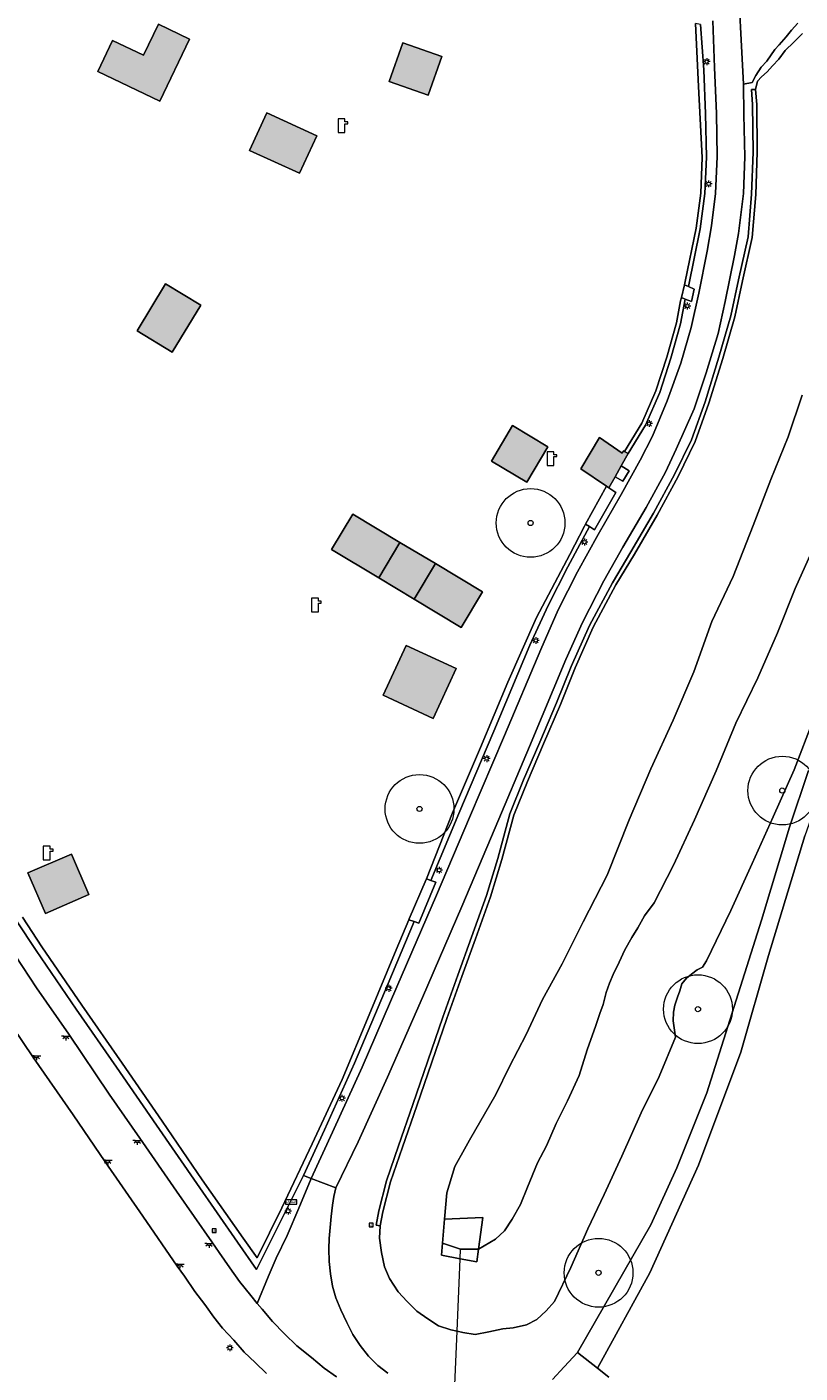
# Model space of a CAD drawing. Header units: metres. Extents: x 187482 to 189800, y 333582 to 335019.
# Tile 192 of 256: x 189197 to 189253, y 334227 to 334325. Entities that reach past the tile are written whole.
import ezdxf
from ezdxf.enums import TextEntityAlignment as Align

# ---------------------------------------------------------------- set-up
doc = ezdxf.new("R2010")
doc.units = ezdxf.units.M
doc.layers.get('0').update_dxf_attribs({"color": 252, "lineweight": 18})
for name, color, linetype, lineweight in [('B-WE-GR-BEPLANTING_CULTUUR_HEESTERS-GV', 252, 'Continuous', 18), ('B-WE-GR-BOOM-S', 252, 'Continuous', 18), ('B-WE-GR-HAAG-G', 252, 'GR-HAAG1-SO', 18), ('B-WE-IE-MEUBILAIR-S', 252, 'Continuous', 18), ('B-WE-IE-TERREINAFSCHEIDING_KUNSTMATIG_HEKWERK-G', 252, 'IE-TERREINAFSCHEIDING_KUNSTMATIG-SO', 18), ('B-WE-KL-WATER-S', 252, 'Continuous', 18), ('B-WE-KW-KUNSTWERK_DUIKER-G', 252, 'Continuous', 18), ('B-WE-OG-BEBOUWING-GV', 252, 'Continuous', 18), ('B-WE-OG-TERREIN_BEGROEID-GV', 252, 'Continuous', 18), ('B-WE-OG-TERREIN_ERF-GV', 252, 'Continuous', 18), ('B-WE-OG-TERREIN_OEVER-GV', 252, 'Continuous', 18), ('B-WE-OG-WATER_GREPPEL-GV', 252, 'Continuous', 18), ('B-WE-OG-WEG-GV', 252, 'Continuous', 18), ('B-WE-VH-GESLOTENVERHARDING_ASFALT-GV', 252, 'Continuous', 18), ('B-WE-VH-HALFVERHARDING_GRIND-GV', 252, 'Continuous', 18), ('B-WE-VH-HALFVERHARDING_PUIN-GV', 252, 'Continuous', 18), ('B-WE-VH-OPENVERHARDING_TEGEL-GV', 252, 'Continuous', 18)]:
    doc.layers.add(name, color=color, linetype=linetype, lineweight=lineweight)
doc.layers.add('B-WE-OG-BEBOUWING-V', color=7, linetype='Continuous', lineweight=18, true_color=0xf0f0f0)
doc.styles.add('NLCS-ISO', font='NLCS-ISO.ttf')
doc.linetypes.add('GR-HAAG1-SO', pattern='A,6,[176,NLCS.SHX,S=0.125,R=0,X=0,Y=0],-2', length=8)
doc.linetypes.add('IE-TERREINAFSCHEIDING_KUNSTMATIG-SO', pattern='A,4,[82,NLCS.SHX,S=0.75,R=90,X=0,Y=0],4,-2', length=10)

# ---------------------------------------------------------------- blocks, each defined once
blk = doc.blocks.new('SIE-MEUBILAIR_BORD_STRAATNAAM-SO')
blk.add_lwpolyline([(-1.62, -0.62), (1.62, -0.62), (1.62, 0.62), (-1.62, 0.62)], close=True)
at = {"style": 'NLCS-ISO'}
blk.add_text('straat', height=0.75, dxfattribs=at).set_placement((0, 0.08), align=Align.MIDDLE_CENTER)
blk = doc.blocks.new('SIE-MEUBILAIR_BORD_VERKEER-SO')
blk.add_lwpolyline([(-0.5625, -0.5625), (0.5625, -0.5625), (0.5625, 0.5625), (-0.5625, 0.5625)], close=True)
at = {"style": 'NLCS-ISO'}
blk.add_text('vb', height=0.75, dxfattribs=at).set_placement((0, 0), align=Align.MIDDLE_CENTER)
blk = doc.blocks.new('SKL-WATER_POMP-SO')
at = {"color": 0, "linetype": 'ByBlock', "lineweight": 18}
blk.add_lwpolyline([(1, 1.09), (1, 2), (-1, 2), (-1, -2), (1, -2), (1, 0.57), (1.85, 0.57), (1.85, 1.09)], close=True, dxfattribs=at)
blk = doc.blocks.new('SIE-MEUBILAIR_PAAL_LICHTMAST-SO')
for points in [[(-0.62, 0), (-1, 0)], [(-0.71, 0.71), (-0.44, 0.44)], [(0, 1), (0, 0.62)], [(0.44, 0.44), (0.71, 0.71)], [(1, 0), (0.62, 0)], [(-0.71, -0.71), (-0.44, -0.44)], [(0, -0.62), (0, -1)], [(0.44, -0.44), (0.71, -0.71)]]:
    blk.add_lwpolyline(points)
blk.add_circle((0, 0), 0.5)
blk = doc.blocks.new('SIE-MEUBILAIR_LICHTPUNT-SO')
at = {"color": 0, "linetype": 'ByBlock', "lineweight": 18}
for points in [[(-0.62, 0), (-1.25, 0)], [(0.62, 0), (1.25, 0)], [(-0.46, -0.43), (-0.92, -0.85)], [(0, -0.62), (0, -1.25)], [(0.46, -0.43), (0.92, -0.85)]]:
    blk.add_lwpolyline(points, dxfattribs=at)
blk.add_lwpolyline([(0, 0), (0.62, 0, -1), (-0.62, 0)], format="xyb", close=True, dxfattribs=at)
blk = doc.blocks.new('SGR-BOOM_GBKN-SO')
at = {"color": 0, "linetype": 'ByBlock', "lineweight": 18}
for radius in [2, 0.15]:
    blk.add_circle((0, 0), radius, dxfattribs=at)

msp = doc.modelspace()

# ---------------------------------------------------------------- hatches: boundary and pattern name
at = {"layer": 'B-WE-OG-BEBOUWING-V'}
h = msp.add_hatch(color=256, dxfattribs=at)
h.dxf.hatch_style = 1
h.paths.add_polyline_path([(189205.553, 334322.698), (189203.297, 334323.775), (189202.22, 334321.519), (189206.732, 334319.364), (189208.886, 334323.876), (189206.63, 334324.954)], flags=17)
h = msp.add_hatch(color=256, dxfattribs=at)
h.dxf.hatch_style = 1
h.paths.add_polyline_path([(189224.406, 334323.609), (189223.411, 334320.779), (189226.241, 334319.784), (189227.236, 334322.614)], flags=17)
h = msp.add_hatch(color=256, dxfattribs=at)
h.dxf.hatch_style = 1
h.paths.add_polyline_path([(189213.255, 334315.775), (189216.893, 334314.113), (189218.14, 334316.842), (189214.502, 334318.504)], flags=17)
h = msp.add_hatch(color=256, dxfattribs=at)
h.dxf.hatch_style = 1
h.paths.add_polyline_path([(189205.073, 334302.649), (189207.639, 334301.095), (189209.711, 334304.517), (189207.144, 334306.071)], flags=17)
h = msp.add_hatch(color=256, dxfattribs=at)
h.dxf.hatch_style = 1
h.paths.add_polyline_path([(189232.379, 334295.754), (189230.839, 334293.179), (189233.414, 334291.64), (189234.953, 334294.214)], flags=17)
h = msp.add_hatch(color=256, dxfattribs=at)
h.dxf.hatch_style = 1
h.paths.add_polyline_path([(189240.284, 334292.835), (189240.785, 334293.728), (189240.523, 334293.875), (189240.436, 334293.924), (189240.338, 334293.749), (189238.706, 334294.895), (189237.329, 334292.607), (189239.213, 334291.344), (189239.383, 334291.23), (189239.83, 334292.027)], flags=17)
h = msp.add_hatch(color=256, dxfattribs=at)
h.dxf.hatch_style = 1
h.paths.add_polyline_path([(189222.647, 334284.688), (189224.192, 334287.26), (189220.763, 334289.32), (189219.218, 334286.748)], flags=17)
h = msp.add_hatch(color=256, dxfattribs=at)
h.dxf.hatch_style = 1
h.paths.add_polyline_path([(189224.192, 334287.26), (189222.647, 334284.688), (189225.218, 334283.143), (189226.763, 334285.715)], flags=17)
h = msp.add_hatch(color=256, dxfattribs=at)
h.dxf.hatch_style = 1
h.paths.add_polyline_path([(189225.218, 334283.143), (189228.647, 334281.083), (189230.192, 334283.655), (189226.763, 334285.715)], flags=17)
h = msp.add_hatch(color=256, dxfattribs=at)
h.dxf.hatch_style = 1
h.paths.add_polyline_path([(189224.65, 334279.773), (189222.966, 334276.145), (189226.595, 334274.461), (189228.278, 334278.089)], flags=17)
h = msp.add_hatch(color=256, dxfattribs=at)
h.dxf.hatch_style = 1
h.paths.add_polyline_path([(189198.413, 334260.279), (189201.58, 334261.656), (189200.314, 334264.573), (189197.134, 334263.231)], flags=17)

# ---------------------------------------------------------------- linework, layer by layer
at = {"layer": 'B-WE-GR-BEPLANTING_CULTUUR_HEESTERS-GV', "flags": 128}
for points in [[(189246.471, 334315.273), (189246.401, 334318.429), (189246.282, 334321.627), (189246.049, 334324.942), (189245.681, 334325.013), (189245.889, 334320.417), (189246.171, 334315.271), (189246.06, 334312.674), (189245.718, 334310.127), (189244.937, 334306.232), (189244.877, 334305.986), (189245.157, 334305.868), (189246.014, 334310.077), (189246.359, 334312.648)], [(189238.248, 334281.085), (189239.895, 334284.166), (189241.243, 334286.415), (189242.896, 334289.242), (189244.413, 334292.066), (189245.655, 334294.594), (189246.659, 334297.38), (189247.66, 334300.644), (189248.545, 334303.68), (189249.102, 334306.298), (189249.805, 334309.44), (189250.055, 334312.568), (189250.159, 334315.653), (189250.132, 334319.125), (189250.049, 334320.218), (189249.75, 334320.195), (189249.832, 334319.112), (189249.859, 334315.657), (189249.755, 334312.585), (189249.508, 334309.485), (189248.809, 334306.362), (189248.254, 334303.753), (189247.373, 334300.73), (189246.374, 334297.475), (189245.378, 334294.711), (189244.146, 334292.203), (189242.634, 334289.389), (189240.985, 334286.568), (189239.634, 334284.314), (189237.978, 334281.217), (189236.648, 334278.244), (189235.576, 334275.596), (189234.361, 334272.736), (189233.18, 334269.985), (189232.186, 334267.514), (189231.299, 334264.271), (189230.49, 334261.571), (189229.394, 334258.537), (189228.407, 334255.775), (189227.319, 334252.738), (189226.216, 334249.559), (189225.123, 334246.371), (189224.081, 334243.367), (189223.218, 334240.826), (189222.651, 334238.629), (189222.459, 334237.587), (189222.756, 334237.542), (189222.944, 334238.564), (189223.506, 334240.74), (189224.365, 334243.27), (189225.407, 334246.273), (189226.5, 334249.461), (189227.602, 334252.638), (189228.69, 334255.674), (189229.676, 334258.436), (189230.775, 334261.477), (189231.587, 334264.188), (189232.471, 334267.418), (189233.457, 334269.87), (189234.637, 334272.618), (189235.853, 334275.481), (189236.924, 334278.126)], [(189243.878, 334300.661), (189244.588, 334303.156), (189244.937, 334304.962), (189244.655, 334305.071), (189244.595, 334304.826), (189244.296, 334303.225), (189243.591, 334300.748), (189242.795, 334298.276), (189241.767, 334295.923), (189240.523, 334293.875), (189240.785, 334293.728), (189242.034, 334295.785), (189243.076, 334298.17)], [(189233.641, 334279.779), (189234.967, 334282.67), (189236.392, 334285.496), (189237.96, 334288.409), (189237.676, 334288.582), (189237.596, 334288.439), (189236.531, 334286.383), (189234.128, 334281.802), (189232.023, 334277.1), (189230.042, 334272.351), (189228.003, 334267.584), (189226.12, 334262.779), (189226.435, 334262.667), (189228.471, 334267.531), (189231.017, 334273.53)]]:
    msp.add_lwpolyline(points, close=True, dxfattribs=at)
msp.add_lwpolyline([(189196.314, 334259.742), (189197.74, 334257.57), (189200.659, 334253.317), (189203.591, 334249.096), (189206.498, 334244.876), (189209.409, 334240.616), (189212.379, 334236.37), (189213.771, 334234.369), (189217.166, 334241.218), (189218.697, 334244.54), (189220.875, 334249.38), (189223.341, 334255.179), (189225.226, 334259.684), (189224.833, 334259.818), (189223.912, 334257.63), (189221.953, 334252.891), (189219.984, 334248.19), (189217.798, 334243.52), (189215.6, 334238.859), (189213.796, 334235.219), (189212.789, 334236.657), (189209.82, 334240.9), (189206.91, 334245.159), (189204.002, 334249.38), (189201.07, 334253.601), (189198.155, 334257.849), (189196.738, 334260.007)], dxfattribs=at)
at = {"layer": 'B-WE-GR-HAAG-G', "ltscale": 0.2, "flags": 128}
for points in [[(189246.049, 334324.942), (189246.282, 334321.627)], [(189246.282, 334321.627), (189246.401, 334318.429)], [(189249.75, 334320.195), (189250.049, 334320.218)], [(189250.049, 334320.218), (189250.132, 334319.125)], [(189250.132, 334319.125), (189250.159, 334315.653)], [(189246.401, 334318.429), (189246.471, 334315.273)], [(189246.359, 334312.648), (189246.471, 334315.273)], [(189250.159, 334315.653), (189250.055, 334312.568)], [(189246.014, 334310.077), (189246.359, 334312.648)], [(189250.055, 334312.568), (189249.805, 334309.44)], [(189245.157, 334305.868), (189246.014, 334310.077)], [(189249.805, 334309.44), (189249.102, 334306.298)], [(189249.102, 334306.298), (189248.545, 334303.68)], [(189244.588, 334303.156), (189244.937, 334304.962)], [(189243.878, 334300.661), (189244.588, 334303.156)], [(189248.545, 334303.68), (189247.66, 334300.644)], [(189243.076, 334298.17), (189243.878, 334300.661)], [(189247.66, 334300.644), (189246.659, 334297.38)], [(189242.034, 334295.785), (189243.076, 334298.17)], [(189246.659, 334297.38), (189245.655, 334294.594)], [(189240.785, 334293.728), (189242.034, 334295.785)], [(189245.655, 334294.594), (189244.413, 334292.066)], [(189244.413, 334292.066), (189242.896, 334289.242)], [(189237.96, 334288.409), (189236.392, 334285.496)], [(189242.896, 334289.242), (189241.243, 334286.415)], [(189241.243, 334286.415), (189239.895, 334284.166)], [(189236.392, 334285.496), (189234.967, 334282.67)], [(189239.895, 334284.166), (189238.248, 334281.085)], [(189234.967, 334282.67), (189233.641, 334279.779)], [(189238.248, 334281.085), (189236.924, 334278.126)], [(189233.641, 334279.779), (189231.017, 334273.53)], [(189236.924, 334278.126), (189235.853, 334275.481)], [(189235.853, 334275.481), (189234.637, 334272.618)], [(189231.017, 334273.53), (189228.471, 334267.531)], [(189234.637, 334272.618), (189233.457, 334269.87)], [(189233.457, 334269.87), (189232.471, 334267.418)], [(189228.471, 334267.531), (189226.435, 334262.667)], [(189232.471, 334267.418), (189231.587, 334264.188)], [(189231.587, 334264.188), (189230.775, 334261.477)], [(189230.775, 334261.477), (189229.676, 334258.436)], [(189196.314, 334259.742), (189197.74, 334257.57)], [(189223.341, 334255.179), (189225.226, 334259.684)], [(189229.676, 334258.436), (189228.69, 334255.674)], [(189197.74, 334257.57), (189200.659, 334253.317)], [(189220.875, 334249.38), (189223.341, 334255.179)], [(189228.69, 334255.674), (189227.602, 334252.638)], [(189200.659, 334253.317), (189203.591, 334249.096)], [(189227.602, 334252.638), (189226.5, 334249.461)], [(189218.697, 334244.54), (189220.875, 334249.38)], [(189226.5, 334249.461), (189225.407, 334246.273)], [(189203.591, 334249.096), (189206.498, 334244.876)], [(189225.407, 334246.273), (189224.365, 334243.27)], [(189206.498, 334244.876), (189209.409, 334240.616)], [(189217.166, 334241.218), (189218.697, 334244.54)], [(189224.365, 334243.27), (189223.506, 334240.74)], [(189209.409, 334240.616), (189212.379, 334236.37)], [(189213.771, 334234.369), (189217.166, 334241.218)], [(189223.506, 334240.74), (189222.944, 334238.564)], [(189222.944, 334238.564), (189222.756, 334237.542)], [(189222.756, 334237.542), (189222.459, 334237.587)], [(189212.379, 334236.37), (189213.771, 334234.369)]]:
    msp.add_lwpolyline(points, dxfattribs=at)
at = {"layer": 'B-WE-IE-TERREINAFSCHEIDING_KUNSTMATIG_HEKWERK-G', "ltscale": 0.2, "flags": 128}
for points in [[(189245.889, 334320.417), (189245.681, 334325.013)], [(189246.171, 334315.271), (189245.889, 334320.417)], [(189249.75, 334320.195), (189249.832, 334319.112)], [(189249.832, 334319.112), (189249.859, 334315.657)], [(189246.06, 334312.674), (189246.171, 334315.271)], [(189249.859, 334315.657), (189249.755, 334312.585)], [(189245.718, 334310.127), (189246.06, 334312.674)], [(189249.755, 334312.585), (189249.508, 334309.485)], [(189244.937, 334306.232), (189245.718, 334310.127)], [(189249.508, 334309.485), (189248.809, 334306.362)], [(189244.655, 334305.071), (189244.877, 334305.986)], [(189244.877, 334305.986), (189244.937, 334306.232)], [(189248.809, 334306.362), (189248.254, 334303.753)], [(189244.595, 334304.826), (189244.655, 334305.071)], [(189244.296, 334303.225), (189244.595, 334304.826)], [(189243.591, 334300.748), (189244.296, 334303.225)], [(189248.254, 334303.753), (189247.373, 334300.73)], [(189242.795, 334298.276), (189243.591, 334300.748)], [(189247.373, 334300.73), (189246.374, 334297.475)], [(189241.767, 334295.923), (189242.795, 334298.276)], [(189246.374, 334297.475), (189245.378, 334294.711)], [(189240.523, 334293.875), (189241.767, 334295.923)], [(189245.378, 334294.711), (189244.146, 334292.203)], [(189237.676, 334288.582), (189239.213, 334291.344)], [(189244.146, 334292.203), (189242.634, 334289.389)], [(189242.634, 334289.389), (189240.985, 334286.568)], [(189236.531, 334286.383), (189237.596, 334288.439)], [(189237.596, 334288.439), (189237.676, 334288.582)], [(189234.128, 334281.802), (189236.531, 334286.383)], [(189240.985, 334286.568), (189239.634, 334284.314)], [(189239.634, 334284.314), (189237.978, 334281.217)], [(189232.023, 334277.1), (189234.128, 334281.802)], [(189237.978, 334281.217), (189236.648, 334278.244)], [(189236.648, 334278.244), (189235.576, 334275.596)], [(189230.042, 334272.351), (189232.023, 334277.1)], [(189235.576, 334275.596), (189234.361, 334272.736)], [(189234.361, 334272.736), (189233.18, 334269.985)], [(189228.003, 334267.584), (189230.042, 334272.351)], [(189233.18, 334269.985), (189232.186, 334267.514)], [(189226.12, 334262.779), (189228.003, 334267.584)], [(189232.186, 334267.514), (189231.299, 334264.271)], [(189231.299, 334264.271), (189230.49, 334261.571)], [(189224.862, 334259.887), (189226.105, 334262.741)], [(189226.105, 334262.741), (189226.12, 334262.779)], [(189230.49, 334261.571), (189229.394, 334258.537)], [(189196.738, 334260.007), (189198.155, 334257.849)], [(189223.912, 334257.63), (189224.833, 334259.818)], [(189224.833, 334259.818), (189224.862, 334259.887)], [(189229.394, 334258.537), (189228.407, 334255.775)], [(189198.155, 334257.849), (189201.07, 334253.601)], [(189221.953, 334252.891), (189223.912, 334257.63)], [(189228.407, 334255.775), (189227.319, 334252.738)], [(189201.07, 334253.601), (189204.002, 334249.38)], [(189219.984, 334248.19), (189221.953, 334252.891)], [(189227.319, 334252.738), (189226.216, 334249.559)], [(189204.002, 334249.38), (189206.91, 334245.159)], [(189226.216, 334249.559), (189225.123, 334246.371)], [(189217.798, 334243.52), (189219.984, 334248.19)], [(189225.123, 334246.371), (189224.081, 334243.367)], [(189206.91, 334245.159), (189209.82, 334240.9)], [(189215.6, 334238.859), (189217.798, 334243.52)], [(189224.081, 334243.367), (189223.218, 334240.826)], [(189209.82, 334240.9), (189212.789, 334236.657)], [(189223.218, 334240.826), (189222.651, 334238.629)], [(189213.796, 334235.219), (189215.6, 334238.859)], [(189222.651, 334238.629), (189222.459, 334237.587)], [(189212.789, 334236.657), (189213.796, 334235.219)]]:
    msp.add_lwpolyline(points, dxfattribs=at)
at = {"layer": 'B-WE-KW-KUNSTWERK_DUIKER-G', "flags": 128}
for points in [[(189228.57, 334235.155), (189228.6, 334235.859)], [(189228.349, 334229.88), (189228.57, 334235.155)], [(189228.115, 334224.3), (189228.349, 334229.88)]]:
    msp.add_lwpolyline(points, dxfattribs=at)
at = {"layer": 'B-WE-OG-BEBOUWING-GV', "flags": 128}
for points in [[(189205.553, 334322.698), (189203.297, 334323.775), (189202.22, 334321.519), (189206.732, 334319.364), (189208.886, 334323.876), (189206.63, 334324.954)], [(189224.406, 334323.609), (189223.411, 334320.779), (189226.241, 334319.784), (189227.236, 334322.614)], [(189213.255, 334315.775), (189216.893, 334314.113), (189218.14, 334316.842), (189214.502, 334318.504)], [(189205.073, 334302.649), (189207.639, 334301.095), (189209.711, 334304.517), (189207.144, 334306.071)], [(189232.379, 334295.754), (189230.839, 334293.179), (189233.414, 334291.64), (189234.953, 334294.214)], [(189240.284, 334292.835), (189240.785, 334293.728), (189240.523, 334293.875), (189240.436, 334293.924), (189240.338, 334293.749), (189238.706, 334294.895), (189237.329, 334292.607), (189239.213, 334291.344), (189239.383, 334291.23), (189239.83, 334292.027)], [(189222.647, 334284.688), (189224.192, 334287.26), (189220.763, 334289.32), (189219.218, 334286.748)], [(189224.192, 334287.26), (189222.647, 334284.688), (189225.218, 334283.143), (189226.763, 334285.715)], [(189225.218, 334283.143), (189228.647, 334281.083), (189230.192, 334283.655), (189226.763, 334285.715)], [(189224.65, 334279.773), (189222.966, 334276.145), (189226.595, 334274.461), (189228.278, 334278.089)], [(189198.413, 334260.279), (189201.58, 334261.656), (189200.314, 334264.573), (189197.134, 334263.231)]]:
    msp.add_lwpolyline(points, close=True, dxfattribs=at)
at = {"layer": 'B-WE-OG-TERREIN_BEGROEID-GV', "flags": 128}
msp.add_lwpolyline([(189277.283, 334345.408), (189274.33, 334317.44), (189271.578, 334297.862), (189271.055, 334294.805), (189270.222, 334291.832), (189268.093, 334287.181), (189265.972, 334284.334), (189262.853, 334281.477), (189260.4, 334278.84), (189258.493, 334276.603), (189257.053, 334274.642), (189256.333, 334273.078), (189254.883, 334269.47), (189253.628, 334265.919), (189250.986, 334257.212), (189248.98, 334250.177), (189245.889, 334241.971), (189242.357, 334234.121), (189238.541, 334227.204), (189239.385, 334226.533)], dxfattribs=at)
at = {"layer": 'B-WE-OG-TERREIN_ERF-GV', "flags": 128}
for points in [[(189196.738, 334260.007), (189198.155, 334257.849), (189201.07, 334253.601), (189204.002, 334249.38), (189206.91, 334245.159), (189209.82, 334240.9), (189212.789, 334236.657), (189213.796, 334235.219), (189215.6, 334238.859), (189217.798, 334243.52), (189219.984, 334248.19), (189221.953, 334252.891), (189223.912, 334257.63), (189224.833, 334259.818), (189224.862, 334259.887), (189226.105, 334262.741), (189226.12, 334262.779), (189228.003, 334267.584), (189230.042, 334272.351), (189232.023, 334277.1), (189234.128, 334281.802), (189236.531, 334286.383), (189237.596, 334288.439), (189237.676, 334288.582), (189239.213, 334291.344), (189237.329, 334292.607), (189238.706, 334294.895), (189240.338, 334293.749), (189240.436, 334293.924), (189240.523, 334293.875), (189241.767, 334295.923), (189242.795, 334298.276), (189243.591, 334300.748), (189244.296, 334303.225), (189244.595, 334304.826), (189244.655, 334305.071), (189244.877, 334305.986), (189244.937, 334306.232), (189245.718, 334310.127), (189246.06, 334312.674), (189246.171, 334315.271), (189245.889, 334320.417), (189245.681, 334325.013)], [(189214.475, 334226.815), (189213.657, 334227.601), (189212.873, 334228.366), (189212.104, 334229.222), (189211.299, 334230.093), (189210.658, 334230.91), (189210.005, 334231.828), (189209.285, 334232.782), (189208.514, 334233.894), (189207.994, 334234.621), (189205.501, 334238.249), (189202.744, 334242.214), (189200.426, 334245.614), (189197.551, 334249.774), (189195.231, 334253.196)]]:
    msp.add_lwpolyline(points, dxfattribs=at)
for points in [[(189206.732, 334319.364), (189202.22, 334321.519), (189203.297, 334323.775), (189205.553, 334322.698), (189206.63, 334324.954), (189208.886, 334323.876)], [(189223.411, 334320.779), (189224.406, 334323.609), (189227.236, 334322.614), (189226.241, 334319.784)], [(189213.255, 334315.775), (189214.502, 334318.504), (189218.14, 334316.842), (189216.893, 334314.113)], [(189205.073, 334302.649), (189207.144, 334306.071), (189209.711, 334304.517), (189207.639, 334301.095)], [(189230.839, 334293.179), (189232.379, 334295.754), (189234.953, 334294.214), (189233.414, 334291.64)], [(189219.218, 334286.748), (189220.763, 334289.32), (189224.192, 334287.26), (189226.763, 334285.715), (189230.192, 334283.655), (189228.647, 334281.083), (189225.218, 334283.143), (189222.647, 334284.688)], [(189224.65, 334279.773), (189228.278, 334278.089), (189226.595, 334274.461), (189222.966, 334276.145)], [(189201.58, 334261.656), (189198.413, 334260.279), (189197.134, 334263.231), (189200.314, 334264.573)]]:
    msp.add_lwpolyline(points, close=True, dxfattribs=at)
at = {"layer": 'B-WE-OG-TERREIN_OEVER-GV', "flags": 128}
for points in [[(189253.461, 334324.288), (189252.825, 334323.639), (189252.207, 334323.039), (189251.74, 334322.423), (189251.28, 334321.936), (189250.883, 334321.502), (189250.472, 334321.138), (189250.197, 334320.808), (189250.049, 334320.218), (189250.132, 334319.125), (189250.159, 334315.653), (189250.055, 334312.568), (189249.805, 334309.44), (189249.102, 334306.298), (189248.545, 334303.68), (189247.66, 334300.644), (189246.659, 334297.38), (189245.655, 334294.594), (189244.413, 334292.066), (189242.896, 334289.242), (189241.243, 334286.415), (189239.895, 334284.166), (189238.248, 334281.085), (189236.924, 334278.126), (189235.853, 334275.481), (189234.637, 334272.618), (189233.457, 334269.87), (189232.471, 334267.418), (189231.587, 334264.188), (189230.775, 334261.477), (189229.676, 334258.436), (189228.69, 334255.674), (189227.602, 334252.638), (189226.5, 334249.461), (189225.407, 334246.273), (189224.365, 334243.27), (189223.506, 334240.74), (189222.944, 334238.564), (189222.756, 334237.542), (189222.713, 334236.657), (189222.837, 334235.617), (189223.075, 334234.574), (189223.439, 334233.705), (189224.07, 334232.758), (189224.718, 334232.04), (189225.415, 334231.352), (189226.22, 334230.784), (189226.982, 334230.278), (189227.892, 334229.981), (189228.349, 334229.88), (189228.773, 334229.787), (189229.656, 334229.655), (189230.649, 334229.831), (189231.67, 334230.052), (189232.43, 334230.132), (189233.388, 334230.352), (189234.138, 334230.733), (189234.822, 334231.354), (189235.428, 334232.033), (189236.611, 334234.513), (189237.858, 334237.325), (189239.034, 334239.829), (189240.328, 334242.616), (189241.732, 334245.767), (189243.046, 334248.416), (189244.213, 334251.272), (189244.143, 334251.774), (189244.063, 334252.465), (189244.085, 334253.083), (189244.182, 334253.608), (189244.377, 334254.176), (189244.534, 334254.632), (189244.687, 334255.147), (189245.035, 334255.569), (189245.387, 334255.85), (189245.811, 334256.174), (189246.179, 334256.354), (189246.488, 334256.815), (189248.237, 334260.484), (189249.79, 334263.895), (189251.318, 334267.288), (189252.856, 334270.71), (189254.28, 334274.462)], [(189254.32, 334287.039), (189252.918, 334283.9), (189251.635, 334280.674), (189250.203, 334277.411), (189248.604, 334274.12), (189247.182, 334270.647), (189245.615, 334267.072), (189244.09, 334263.782), (189242.674, 334261.046), (189241.979, 334260.089), (189241.48, 334259.235), (189241.043, 334258.527), (189240.541, 334257.636), (189240.123, 334256.719), (189239.68, 334255.833), (189239.421, 334255.193), (189239.194, 334254.509), (189238.965, 334253.66), (189238.727, 334252.985), (189238.44, 334252.117), (189237.808, 334250.341), (189237.213, 334248.494), (189236.36, 334246.638), (189235.536, 334244.98), (189234.836, 334243.372), (189234.201, 334242.12), (189233.454, 334240.367), (189232.963, 334239.096), (189232.36, 334238.028), (189231.797, 334237.174), (189231.145, 334236.573), (189229.895, 334235.846), (189229.769, 334234.918), (189228.57, 334235.155), (189227.203, 334235.425), (189227.279, 334236.299), (189227.429, 334238.037), (189227.609, 334239.943), (189228.19, 334241.867), (189228.881, 334243.125), (189229.25, 334243.776), (189231.166, 334247.106), (189232.154, 334249.129), (189233.371, 334251.475), (189234.55, 334254.007), (189235.977, 334256.612), (189237.518, 334259.655), (189239.253, 334263.056), (189240.855, 334267.072), (189242.438, 334270.779), (189244.053, 334274.326), (189245.56, 334277.841), (189246.875, 334281.514), (189248.406, 334284.793), (189249.875, 334288.484), (189251.16, 334291.839), (189252.413, 334294.951), (189253.435, 334297.966)]]:
    msp.add_lwpolyline(points, dxfattribs=at)
msp.add_lwpolyline([(189229.895, 334235.846), (189228.6, 334235.859), (189227.279, 334236.299), (189227.203, 334235.425), (189228.57, 334235.155), (189229.769, 334234.918)], close=True, dxfattribs=at)
at = {"layer": 'B-WE-OG-WATER_GREPPEL-GV', "flags": 128}
msp.add_lwpolyline([(189253.435, 334297.966), (189252.413, 334294.951), (189251.16, 334291.839), (189249.875, 334288.484), (189248.406, 334284.793), (189246.875, 334281.514), (189245.56, 334277.841), (189244.053, 334274.326), (189242.438, 334270.779), (189240.855, 334267.072), (189239.253, 334263.056), (189237.518, 334259.655), (189235.977, 334256.612), (189234.55, 334254.007), (189233.371, 334251.475), (189232.154, 334249.129), (189231.166, 334247.106), (189229.25, 334243.776), (189228.881, 334243.125), (189228.19, 334241.867), (189227.609, 334239.943), (189227.429, 334238.037), (189230.207, 334238.15), (189229.895, 334235.846), (189231.145, 334236.573), (189231.797, 334237.174), (189232.36, 334238.028), (189232.963, 334239.096), (189233.454, 334240.367), (189234.201, 334242.12), (189234.836, 334243.372), (189235.536, 334244.98), (189236.36, 334246.638), (189237.213, 334248.494), (189237.808, 334250.341), (189238.44, 334252.117), (189238.727, 334252.985), (189238.965, 334253.66), (189239.194, 334254.509), (189239.421, 334255.193), (189239.68, 334255.833), (189240.123, 334256.719), (189240.541, 334257.636), (189241.043, 334258.527), (189241.48, 334259.235), (189241.979, 334260.089), (189242.674, 334261.046), (189244.09, 334263.782), (189245.615, 334267.072), (189247.182, 334270.647), (189248.604, 334274.12), (189250.203, 334277.411), (189251.635, 334280.674), (189252.918, 334283.9), (189254.32, 334287.039)], dxfattribs=at)
msp.add_lwpolyline([(189230.207, 334238.15), (189227.429, 334238.037), (189227.279, 334236.299), (189228.6, 334235.859), (189229.895, 334235.846)], close=True, dxfattribs=at)
at = {"layer": 'B-WE-OG-WEG-GV', "flags": 128}
for points in [[(189246.049, 334324.942), (189246.282, 334321.627), (189246.401, 334318.429), (189246.471, 334315.273), (189246.359, 334312.648), (189246.014, 334310.077), (189245.157, 334305.868), (189245.575, 334305.692), (189245.386, 334304.788), (189244.937, 334304.962), (189244.588, 334303.156), (189243.878, 334300.661), (189243.076, 334298.17), (189242.034, 334295.785), (189240.785, 334293.728), (189240.284, 334292.835), (189240.852, 334292.476), (189240.384, 334291.719), (189239.83, 334292.027), (189239.383, 334291.23), (189239.897, 334290.9), (189238.337, 334288.177), (189237.96, 334288.409), (189236.392, 334285.496), (189234.967, 334282.67), (189233.641, 334279.779), (189231.017, 334273.53), (189228.471, 334267.531), (189226.435, 334262.667), (189226.81, 334262.535), (189225.569, 334259.566), (189225.226, 334259.684), (189223.341, 334255.179), (189220.875, 334249.38), (189218.697, 334244.54), (189217.166, 334241.218), (189217.738, 334240.995), (189219.295, 334244.353), (189221.454, 334249.1), (189223.969, 334254.921), (189226.838, 334261.593), (189229.248, 334267.242), (189231.78, 334273.218), (189234.434, 334279.474), (189235.695, 334282.35), (189237.097, 334285.132), (189238.611, 334287.832), (189240.281, 334290.75), (189241.65, 334293.237), (189242.563, 334294.982), (189243.62, 334297.556), (189244.605, 334300.31), (189245.372, 334302.901), (189245.921, 334305.386), (189246.538, 334308.439), (189246.836, 334310.292), (189247.138, 334312.635), (189247.245, 334315.341), (189247.201, 334318.462), (189247.068, 334321.8), (189246.934, 334325.211)], [(189253.113, 334325.027), (189252.658, 334324.531), (189252.281, 334324.037), (189251.773, 334323.453), (189251.434, 334323.111), (189250.853, 334322.263), (189250.448, 334321.823), (189250.07, 334321.235), (189249.79, 334320.705), (189249.172, 334320.599), (189249.202, 334318.354), (189249.268, 334315.308), (189249.174, 334312.65), (189248.8, 334309.725), (189248.513, 334308.132), (189247.845, 334304.776), (189247.323, 334302.469), (189246.451, 334299.589), (189245.579, 334296.969), (189244.267, 334294.034), (189243.494, 334292.369), (189242.08, 334289.802), (189240.391, 334286.91), (189239.022, 334284.462), (189237.469, 334281.429), (189236.255, 334278.747), (189233.614, 334272.414), (189231.106, 334266.494), (189228.694, 334260.77), (189225.839, 334254.167), (189223.294, 334248.352), (189221.155, 334243.65), (189219.517, 334240.303), (189219.391, 334239.689), (189219.297, 334239.057), (189219.181, 334238.229), (189219.109, 334237.423), (189219.049, 334236.619), (189219.009, 334235.873), (189219.041, 334234.957), (189219.135, 334234.055), (189219.296, 334233.154), (189219.534, 334232.299), (189219.894, 334231.437), (189220.317, 334230.51), (189220.769, 334229.644), (189221.295, 334228.847), (189221.913, 334228.079), (189222.578, 334227.4), (189223.311, 334226.828)], [(189254.28, 334274.462), (189252.856, 334270.71), (189251.318, 334267.288), (189249.79, 334263.895), (189248.237, 334260.484), (189246.488, 334256.815), (189246.179, 334256.354), (189245.811, 334256.174), (189245.387, 334255.85), (189245.035, 334255.569), (189244.687, 334255.147), (189244.534, 334254.632), (189244.377, 334254.176), (189244.182, 334253.608), (189244.085, 334253.083), (189244.063, 334252.465), (189244.143, 334251.774), (189244.213, 334251.272), (189243.046, 334248.416), (189241.732, 334245.767), (189240.328, 334242.616), (189239.034, 334239.829), (189237.858, 334237.325), (189236.611, 334234.513), (189235.428, 334232.033), (189234.822, 334231.354), (189234.138, 334230.733), (189233.388, 334230.352), (189232.43, 334230.132), (189231.67, 334230.052), (189230.649, 334229.831), (189229.656, 334229.655), (189228.773, 334229.787), (189228.349, 334229.88), (189227.892, 334229.981), (189226.982, 334230.278), (189226.22, 334230.784), (189225.415, 334231.352), (189224.718, 334232.04), (189224.07, 334232.758), (189223.439, 334233.705), (189223.075, 334234.574), (189222.837, 334235.617), (189222.713, 334236.657), (189222.756, 334237.542), (189222.459, 334237.587), (189222.651, 334238.629), (189223.218, 334240.826), (189224.081, 334243.367), (189225.123, 334246.371), (189226.216, 334249.559), (189227.319, 334252.738), (189228.407, 334255.775), (189229.394, 334258.537), (189230.49, 334261.571), (189231.299, 334264.271), (189232.186, 334267.514), (189233.18, 334269.985), (189234.361, 334272.736), (189235.576, 334275.596), (189236.648, 334278.244), (189237.978, 334281.217), (189239.634, 334284.314), (189240.985, 334286.568), (189242.634, 334289.389), (189244.146, 334292.203), (189245.378, 334294.711), (189246.374, 334297.475), (189247.373, 334300.73), (189248.254, 334303.753), (189248.809, 334306.362), (189249.508, 334309.485), (189249.755, 334312.585), (189249.859, 334315.657), (189249.832, 334319.112), (189249.75, 334320.195), (189250.049, 334320.218), (189250.197, 334320.808), (189250.472, 334321.138), (189250.883, 334321.502), (189251.28, 334321.936), (189251.74, 334322.423), (189252.207, 334323.039), (189252.825, 334323.639), (189253.461, 334324.288)], [(189235.269, 334226.378), (189236.121, 334227.291), (189237.109, 334228.342), (189242.436, 334237.63), (189244.317, 334241.765), (189246.506, 334247.213), (189250.483, 334259.79), (189252.516, 334266.542), (189253.882, 334270.665)], [(189195.736, 334257.958), (189197.765, 334254.85), (189200.109, 334251.491), (189203.035, 334247.135), (189205.267, 334243.923), (189207.942, 334240.06), (189210.519, 334236.393), (189211.05, 334235.614), (189211.825, 334234.488), (189212.525, 334233.499), (189213.338, 334232.489), (189213.815, 334231.909), (189214.603, 334233.848), (189215.197, 334235.204), (189215.98, 334236.834), (189216.83, 334238.826), (189217.738, 334240.995), (189217.166, 334241.218), (189213.771, 334234.369), (189212.379, 334236.37), (189209.409, 334240.616), (189206.498, 334244.876), (189203.591, 334249.096), (189200.659, 334253.317), (189197.74, 334257.57), (189196.314, 334259.742)]]:
    msp.add_lwpolyline(points, dxfattribs=at)
at = {"layer": 'B-WE-VH-GESLOTENVERHARDING_ASFALT-GV', "flags": 128}
for points in [[(189246.934, 334325.211), (189247.068, 334321.8), (189247.201, 334318.462), (189247.245, 334315.341), (189247.138, 334312.635), (189246.836, 334310.292), (189246.538, 334308.439), (189245.921, 334305.386), (189245.372, 334302.901), (189244.605, 334300.31), (189243.62, 334297.556), (189242.563, 334294.982), (189241.65, 334293.237), (189240.281, 334290.75), (189238.611, 334287.832), (189237.097, 334285.132), (189235.695, 334282.35), (189234.434, 334279.474), (189231.78, 334273.218), (189229.248, 334267.242), (189226.838, 334261.593), (189223.969, 334254.921), (189221.454, 334249.1), (189219.295, 334244.353), (189217.738, 334240.995), (189219.517, 334240.303), (189221.155, 334243.65), (189223.294, 334248.352), (189225.839, 334254.167), (189228.694, 334260.77), (189231.106, 334266.494), (189233.614, 334272.414), (189236.255, 334278.747), (189237.469, 334281.429), (189239.022, 334284.462), (189240.391, 334286.91), (189242.08, 334289.802), (189243.494, 334292.369), (189244.267, 334294.034), (189245.579, 334296.969), (189246.451, 334299.589), (189247.323, 334302.469), (189247.845, 334304.776), (189248.513, 334308.132), (189248.8, 334309.725), (189249.174, 334312.65), (189249.268, 334315.308), (189249.202, 334318.354), (189249.172, 334320.599), (189248.709, 334329.395)], [(189219.571, 334226.564), (189218.683, 334227.192), (189217.758, 334227.968), (189216.694, 334228.816), (189215.789, 334229.696), (189214.918, 334230.579), (189214.169, 334231.48), (189213.815, 334231.909), (189213.338, 334232.489), (189212.525, 334233.499), (189211.825, 334234.488), (189211.05, 334235.614), (189210.519, 334236.393), (189207.942, 334240.06), (189205.267, 334243.923), (189203.035, 334247.135), (189200.109, 334251.491), (189197.765, 334254.85), (189195.736, 334257.958)], [(189195.231, 334253.196), (189197.551, 334249.774), (189200.426, 334245.614), (189202.744, 334242.214), (189205.501, 334238.249), (189207.994, 334234.621), (189208.514, 334233.894), (189209.285, 334232.782), (189210.005, 334231.828), (189210.658, 334230.91), (189211.299, 334230.093), (189212.104, 334229.222), (189212.873, 334228.366), (189213.657, 334227.601), (189214.475, 334226.815)]]:
    msp.add_lwpolyline(points, dxfattribs=at)
at = {"layer": 'B-WE-VH-HALFVERHARDING_GRIND-GV', "flags": 128}
msp.add_lwpolyline([(189253.882, 334270.665), (189252.516, 334266.542), (189250.483, 334259.79), (189246.506, 334247.213), (189244.317, 334241.765), (189242.436, 334237.63), (189237.109, 334228.342), (189238.541, 334227.204), (189242.357, 334234.121), (189245.889, 334241.971), (189248.98, 334250.177), (189250.986, 334257.212), (189253.628, 334265.919)], dxfattribs=at)
at = {"layer": 'B-WE-VH-HALFVERHARDING_PUIN-GV', "flags": 128}
for points in [[(189248.709, 334329.395), (189249.172, 334320.599), (189249.79, 334320.705), (189250.07, 334321.235), (189250.448, 334321.823), (189250.853, 334322.263), (189251.434, 334323.111), (189251.773, 334323.453), (189252.281, 334324.037), (189252.658, 334324.531), (189253.113, 334325.027)], [(189223.311, 334226.828), (189222.578, 334227.4), (189221.913, 334228.079), (189221.295, 334228.847), (189220.769, 334229.644), (189220.317, 334230.51), (189219.894, 334231.437), (189219.534, 334232.299), (189219.296, 334233.154), (189219.135, 334234.055), (189219.041, 334234.957), (189219.009, 334235.873), (189219.049, 334236.619), (189219.109, 334237.423), (189219.181, 334238.229), (189219.297, 334239.057), (189219.391, 334239.689), (189219.517, 334240.303), (189217.738, 334240.995), (189216.83, 334238.826), (189215.98, 334236.834), (189215.197, 334235.204), (189214.603, 334233.848), (189213.815, 334231.909), (189214.169, 334231.48), (189214.918, 334230.579), (189215.789, 334229.696), (189216.694, 334228.816), (189217.758, 334227.968), (189218.683, 334227.192), (189219.571, 334226.564)], [(189239.385, 334226.533), (189238.541, 334227.204), (189237.109, 334228.342), (189236.121, 334227.291), (189235.269, 334226.378)]]:
    msp.add_lwpolyline(points, dxfattribs=at)
at = {"layer": 'B-WE-VH-OPENVERHARDING_TEGEL-GV', "flags": 128}
for points in [[(189245.575, 334305.692), (189245.157, 334305.868), (189244.877, 334305.986), (189244.655, 334305.071), (189244.937, 334304.962), (189245.386, 334304.788)], [(189240.852, 334292.476), (189240.284, 334292.835), (189239.83, 334292.027), (189240.384, 334291.719)], [(189239.897, 334290.9), (189239.383, 334291.23), (189239.213, 334291.344), (189237.676, 334288.582), (189237.96, 334288.409), (189238.337, 334288.177)], [(189226.81, 334262.535), (189226.435, 334262.667), (189226.12, 334262.779), (189226.105, 334262.741), (189224.862, 334259.887), (189224.833, 334259.818), (189225.226, 334259.684), (189225.569, 334259.566)]]:
    msp.add_lwpolyline(points, close=True, dxfattribs=at)

# ---------------------------------------------------------------- block references
at = {"layer": 'B-WE-GR-BOOM-S', "xscale": 1.25, "yscale": 1.25, "zscale": 1.25}
for p in [(189233.688, 334288.676), (189251.99, 334269.21), (189225.611, 334267.874), (189245.859, 334253.308), (189238.63, 334234.13)]:
    msp.add_blockref('SGR-BOOM_GBKN-SO', p, dxfattribs=at)
at = {"layer": 'B-WE-IE-MEUBILAIR-S', "xscale": 0.25, "yscale": 0.25, "zscale": 0.25}
for name, p in [('SIE-MEUBILAIR_PAAL_LICHTMAST-SO', (189246.498, 334322.232)), ('SIE-MEUBILAIR_PAAL_LICHTMAST-SO', (189246.634, 334313.343)), ('SIE-MEUBILAIR_PAAL_LICHTMAST-SO', (189245.08, 334304.451)), ('SIE-MEUBILAIR_PAAL_LICHTMAST-SO', (189242.305, 334295.907)), ('SIE-MEUBILAIR_PAAL_LICHTMAST-SO', (189237.606, 334287.287)), ('SIE-MEUBILAIR_PAAL_LICHTMAST-SO', (189234.067, 334280.13)), ('SIE-MEUBILAIR_PAAL_LICHTMAST-SO', (189230.495, 334271.536)), ('SIE-MEUBILAIR_PAAL_LICHTMAST-SO', (189227.037, 334263.422)), ('SIE-MEUBILAIR_PAAL_LICHTMAST-SO', (189223.372, 334254.829)), ('SIE-MEUBILAIR_LICHTPUNT-SO', (189199.896, 334251.352)), ('SIE-MEUBILAIR_LICHTPUNT-SO', (189197.756, 334249.917)), ('SIE-MEUBILAIR_PAAL_LICHTMAST-SO', (189219.975, 334246.831)), ('SIE-MEUBILAIR_LICHTPUNT-SO', (189205.091, 334243.763)), ('SIE-MEUBILAIR_LICHTPUNT-SO', (189202.941, 334242.321)), ('SIE-MEUBILAIR_BORD_STRAATNAAM-SO', (189216.282, 334239.285)), ('SIE-MEUBILAIR_PAAL_LICHTMAST-SO', (189216.058, 334238.618)), ('SIE-MEUBILAIR_BORD_VERKEER-SO', (189222.101, 334237.606)), ('SIE-MEUBILAIR_BORD_VERKEER-SO', (189210.685, 334237.196)), ('SIE-MEUBILAIR_LICHTPUNT-SO', (189210.306, 334236.271)), ('SIE-MEUBILAIR_LICHTPUNT-SO', (189208.192, 334234.77)), ('SIE-MEUBILAIR_PAAL_LICHTMAST-SO', (189211.821, 334228.672))]:
    msp.add_blockref(name, p, dxfattribs=at)
at = {"layer": 'B-WE-KL-WATER-S', "xscale": 0.25, "yscale": 0.25, "zscale": 0.25}
for p in [(189219.941, 334317.57), (189235.134, 334293.359), (189218.005, 334282.706), (189198.506, 334264.669)]:
    msp.add_blockref('SKL-WATER_POMP-SO', p, dxfattribs=at)

doc.saveas('drawing.dxf')
